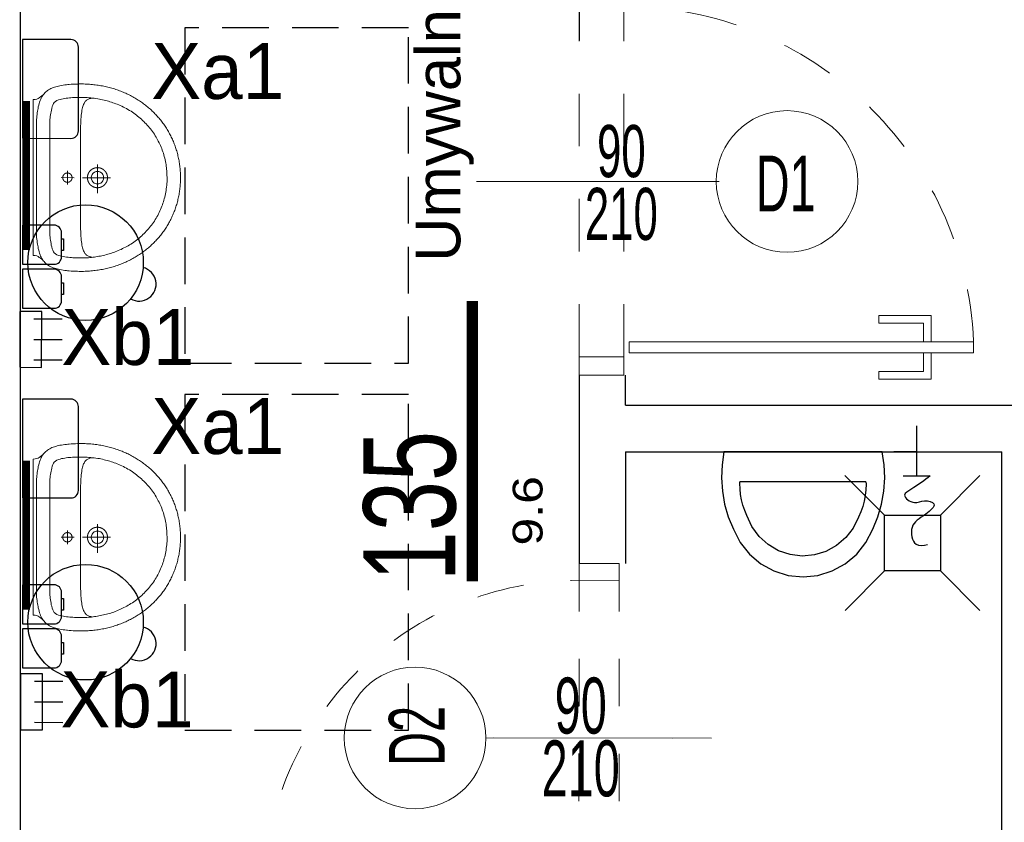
# Model space of a CAD drawing. Header units: millimetres. Extents: x 14495 to 271441, y -21035 to 2232.
# Tile 139 of 227: x 83856 to 84120, y 1432 to 1647. Entities that reach past the tile are written whole.
import ezdxf
from ezdxf.enums import TextEntityAlignment as Align

# ---------------------------------------------------------------- set-up
doc = ezdxf.new("R2010")
doc.units = ezdxf.units.MM
doc.linetypes.add('0921-X-AR-20-00-FA$0$DASHED2', pattern=[0.375, 0.25, -0.125])
doc.linetypes.add('DASHED', pattern=[28.222222, 14.111111, -14.111111])
for name, color, linetype in [('-- TECH  SYMBOLE', 1, 'Continuous'), ('-- TECH WYPOSAŻENIE', 2, 'Continuous'), ('-TECH SANITARNA', 1, 'Continuous'), ('-TECH SANITARNE', 1, 'Continuous'), ('6URZSANIT', 2, 'Continuous'), ('A-POW-NR', 1, 'Continuous'), ('A_SC_DZIAlOWE', 4, 'Continuous'), ('DIM', 1, 'Continuous'), ('TECH Sprzęt', 1, 'Continuous'), ('TECH Wyp.drobne', 1, 'Continuous')]:
    doc.layers.add(name, color=color, linetype=linetype)
doc.layers.add('A-POW', color=2, linetype='Continuous', plot=False)
for name, color, linetype, lineweight in [('A_ARMATURA', 2, 'Continuous', 5), ('A_Stolarka_drzwi', 1, 'Continuous', 9), ('M_drzwi', 1, 'Continuous', 5)]:
    doc.layers.add(name, color=color, linetype=linetype, lineweight=lineweight)
doc.styles.add('arial-tab', font='arial.ttf')
doc.styles.add('ARIAL1_2', font='arial.ttf', dxfattribs={"width": 1.2})
doc.styles.add('arialce', font='ARIALN.TTF')
doc.styles.add('cent', font='swissel.ttf')
doc.styles.add('cg', font='GOTHIC.TTF')
doc.styles.add('ROMANS', font='romans', dxfattribs={"width": 0.6})
doc.styles.add('switz721ltexbt', font='swissel.ttf')

# ---------------------------------------------------------------- blocks, each defined once
blk = doc.blocks.new('POW')
at = {"const_width": 5}
blk.add_lwpolyline([(125.32, 0), (0, 0)], dxfattribs=at)
at = {"style": 'switz721ltexbt'}
blk.add_attdef('001', (-1.78, 12.35), '', height=41.18, dxfattribs=at)
blk = doc.blocks.new('UM')
blk.add_line((-1.45, -10.99), (-1.45, -10.99))
for points in [[(-26.6, -3.18), (-26.24, -2.73), (-25.93, -2.33), (-25.65, -1.94), (-25.43, -1.54), (-25.26, -1.1), (-25.15, -0.6), (-25.12, 0), (0, 0), (25.12, 0), (25.16, -0.59), (25.29, -1.09), (25.48, -1.53), (25.73, -1.93), (26.03, -2.32), (26.37, -2.73), (26.73, -3.17)], [(0.07, -13.2), (0.06, -8.97)], [(2.24, -11.07), (-2.12, -11.07)], [(25.71, -19.02), (25.67, -18.75), (25.61, -18.49), (25.54, -18.24), (25.46, -18), (25.37, -17.78), (25.26, -17.56), (25.14, -17.36), (25, -17.16), (24.84, -16.98), (24.65, -16.8), (24.45, -16.64), (24.22, -16.48), (23.96, -16.34), (23.67, -16.2), (23.36, -16.08), (23.01, -15.96), (22.63, -15.86), (22.22, -15.76), (21.77, -15.67), (21.28, -15.59), (20.75, -15.52), (20.18, -15.45), (19.57, -15.4), (18.92, -15.35), (18.21, -15.31), (17.46, -15.28), (16.67, -15.25), (15.81, -15.23), (14.91, -15.22), (13.95, -15.22), (0.07, -15.22), (-13.82, -15.22), (-14.77, -15.23), (-15.68, -15.24), (-16.53, -15.26), (-17.33, -15.28), (-18.08, -15.31), (-18.78, -15.35), (-19.43, -15.4), (-20.04, -15.46), (-20.61, -15.52), (-21.14, -15.59), (-21.63, -15.67), (-22.08, -15.76), (-22.49, -15.86), (-22.87, -15.97), (-23.21, -16.08), (-23.53, -16.21), (-23.81, -16.35), (-24.07, -16.49), (-24.3, -16.64), (-24.51, -16.81), (-24.69, -16.98), (-24.85, -17.17), (-24.99, -17.36), (-25.11, -17.57), (-25.22, -17.78), (-25.31, -18.01), (-25.39, -18.25), (-25.46, -18.5), (-25.52, -18.76), (-25.56, -19.03)], [(0.07, -24.9), (0.07, -15.85)], [(-4.14, -20.69), (5.07, -20.69)]]:
    blk.add_lwpolyline(points)
for points in [[(-30.11, -15.23), (-30.11, -15.71), (-30.1, -16.2), (-30.08, -16.68), (-30.06, -17.16), (-30.04, -17.64), (-30, -18.11), (-29.97, -18.58), (-29.92, -19.05), (-29.87, -19.52), (-29.82, -19.98), (-29.76, -20.44), (-29.69, -20.9), (-29.62, -21.35), (-29.54, -21.81), (-29.46, -22.25), (-29.38, -22.7), (-29.28, -23.14), (-29.18, -23.58), (-29.08, -24.02), (-28.97, -24.45), (-28.86, -24.88), (-28.74, -25.31), (-28.62, -25.73), (-28.49, -26.15), (-28.35, -26.57), (-28.22, -26.98), (-28.07, -27.39), (-27.92, -27.8), (-27.77, -28.21), (-27.61, -28.61), (-27.45, -29), (-27.28, -29.4), (-27.11, -29.79), (-26.93, -30.17), (-26.75, -30.56), (-26.56, -30.94), (-26.37, -31.31), (-26.18, -31.68), (-25.98, -32.05), (-25.77, -32.42), (-25.56, -32.78), (-25.35, -33.14), (-25.13, -33.49), (-24.91, -33.84), (-24.69, -34.19), (-24.46, -34.53), (-24.22, -34.87), (-23.99, -35.2), (-23.74, -35.54), (-23.5, -35.86), (-23.25, -36.19), (-22.99, -36.5), (-22.74, -36.82), (-22.47, -37.13), (-22.21, -37.44), (-21.94, -37.74), (-21.67, -38.04), (-21.39, -38.33), (-21.11, -38.62), (-20.83, -38.91), (-20.54, -39.19), (-20.25, -39.47), (-19.95, -39.74), (-19.65, -40.01), (-19.35, -40.28), (-19.05, -40.54), (-18.74, -40.8), (-18.43, -41.05), (-18.11, -41.29), (-17.8, -41.54), (-17.47, -41.78), (-17.15, -42.01), (-16.82, -42.24), (-16.49, -42.46), (-16.16, -42.68), (-15.82, -42.9), (-15.48, -43.11), (-15.14, -43.32), (-14.79, -43.52), (-14.45, -43.72), (-14.09, -43.91), (-13.74, -44.09), (-13.38, -44.28), (-13.02, -44.45), (-12.66, -44.63), (-12.3, -44.8), (-11.93, -44.96), (-11.56, -45.12), (-11.19, -45.27), (-10.82, -45.42), (-10.44, -45.56), (-10.06, -45.7), (-9.68, -45.83), (-9.29, -45.96), (-8.91, -46.08), (-8.52, -46.2), (-8.13, -46.31), (-7.74, -46.42), (-7.34, -46.52), (-6.95, -46.62), (-6.55, -46.71), (-6.15, -46.79), (-5.74, -46.87), (-5.34, -46.95), (-4.93, -47.02), (-4.52, -47.08), (-4.11, -47.14), (-3.7, -47.2), (-3.29, -47.24), (-2.87, -47.29), (-2.46, -47.32), (-2.04, -47.35), (-1.62, -47.38), (-1.2, -47.4), (-0.78, -47.41), (-0.35, -47.42), (0.07, -47.42), (0.07, -47.42), (0.5, -47.42), (0.92, -47.41), (1.35, -47.4), (1.77, -47.38), (2.19, -47.35), (2.61, -47.32), (3.02, -47.28), (3.44, -47.24), (3.85, -47.19), (4.26, -47.14), (4.67, -47.08), (5.08, -47.02), (5.49, -46.95), (5.89, -46.87), (6.29, -46.79), (6.69, -46.71), (7.09, -46.61), (7.49, -46.52), (7.88, -46.42), (8.28, -46.31), (8.67, -46.2), (9.06, -46.08), (9.44, -45.96), (9.82, -45.83), (10.21, -45.7), (10.59, -45.56), (10.96, -45.41), (11.34, -45.27), (11.71, -45.11), (12.08, -44.96), (12.44, -44.79), (12.81, -44.62), (13.17, -44.45), (13.53, -44.27), (13.89, -44.09), (14.24, -43.9), (14.59, -43.71), (14.94, -43.51), (15.28, -43.31), (15.63, -43.11), (15.97, -42.9), (16.3, -42.68), (16.64, -42.46), (16.97, -42.24), (17.3, -42.01), (17.62, -41.77), (17.94, -41.53), (18.26, -41.29), (18.57, -41.04), (18.88, -40.79), (19.19, -40.53), (19.5, -40.27), (19.8, -40.01), (20.1, -39.74), (20.39, -39.47), (20.68, -39.19), (20.97, -38.91), (21.25, -38.62), (21.53, -38.33), (21.81, -38.03), (22.08, -37.74), (22.35, -37.43), (22.62, -37.13), (22.88, -36.81), (23.14, -36.5), (23.39, -36.18), (23.64, -35.86), (23.89, -35.53), (24.13, -35.2), (24.37, -34.86), (24.6, -34.52), (24.83, -34.18), (25.06, -33.84), (25.28, -33.48), (25.5, -33.13), (25.71, -32.77), (25.92, -32.41), (26.12, -32.05), (26.32, -31.68), (26.52, -31.31), (26.71, -30.93), (26.89, -30.55), (27.07, -30.17), (27.25, -29.78), (27.42, -29.39), (27.59, -29), (27.75, -28.6), (27.91, -28.2), (28.06, -27.79), (28.21, -27.39), (28.36, -26.98), (28.5, -26.56), (28.63, -26.15), (28.76, -25.72), (28.88, -25.3), (29, -24.87), (29.11, -24.44), (29.22, -24.01), (29.33, -23.57), (29.42, -23.14), (29.52, -22.69), (29.6, -22.25), (29.69, -21.8), (29.76, -21.35), (29.83, -20.89), (29.9, -20.44), (29.96, -19.98), (30.01, -19.51), (30.06, -19.05), (30.11, -18.58), (30.14, -18.11), (30.18, -17.63), (30.2, -17.15), (30.22, -16.67), (30.24, -16.19), (30.25, -15.71), (30.25, -15.22), (30.25, -15.22), (30.24, -14.77), (30.22, -14.2), (30.2, -13.56), (30.16, -12.89), (30.13, -12.23), (30.09, -11.6), (30.04, -11.07), (30, -10.66), (29.93, -10.11), (29.85, -9.59), (29.76, -9.08), (29.67, -8.58), (29.57, -8.11), (29.47, -7.65), (29.35, -7.21), (29.22, -6.79), (29.08, -6.39), (28.93, -6), (28.76, -5.63), (28.58, -5.27), (28.38, -4.93), (28.16, -4.61), (27.93, -4.3), (27.68, -4.01), (27.41, -3.73), (27.12, -3.47), (26.8, -3.22), (26.46, -2.99), (26.1, -2.77), (25.72, -2.56), (25.31, -2.37), (24.87, -2.19), (24.4, -2.03), (23.91, -1.88), (23.38, -1.74), (22.83, -1.62), (22.83, -1.62), (22.38, -1.53), (21.92, -1.44), (21.44, -1.36), (20.95, -1.28), (20.44, -1.2), (19.92, -1.14), (19.38, -1.08), (18.83, -1.04), (18.27, -1), (17.7, -0.98), (17.13, -0.98), (0.07, -0.98), (-16.99, -0.98), (-17.57, -0.99), (-18.14, -1.01), (-18.7, -1.04), (-19.24, -1.09), (-19.78, -1.14), (-20.3, -1.21), (-20.81, -1.28), (-21.31, -1.36), (-21.79, -1.44), (-22.25, -1.53), (-22.69, -1.62), (-23.25, -1.75), (-23.77, -1.88), (-24.27, -2.03), (-24.73, -2.2), (-25.17, -2.38), (-25.58, -2.57), (-25.97, -2.77), (-26.33, -2.99), (-26.66, -3.23), (-26.98, -3.47), (-27.27, -3.74), (-27.54, -4.01), (-27.79, -4.31), (-28.03, -4.62), (-28.24, -4.94), (-28.44, -5.28), (-28.62, -5.63), (-28.79, -6.01), (-28.94, -6.4), (-29.08, -6.8), (-29.21, -7.22), (-29.33, -7.66), (-29.44, -8.12), (-29.54, -8.59), (-29.63, -9.08), (-29.71, -9.59), (-29.79, -10.12), (-29.86, -10.67), (-29.86, -10.67), (-29.9, -11.08), (-29.95, -11.61), (-29.99, -12.23), (-30.02, -12.9), (-30.06, -13.57), (-30.08, -14.21), (-30.1, -14.77)], [(-25.76, -16.8), (-25.72, -17.37), (-25.67, -17.94), (-25.62, -18.5), (-25.56, -19.06), (-25.49, -19.62), (-25.42, -20.18), (-25.34, -20.74), (-25.25, -21.3), (-25.15, -21.8), (-25.03, -22.3), (-24.92, -22.79), (-24.79, -23.27), (-24.66, -23.75), (-24.53, -24.22), (-24.39, -24.7), (-24.24, -25.17), (-24.08, -25.63), (-23.92, -26.1), (-23.75, -26.57), (-23.57, -27.04), (-23.38, -27.51), (-23.19, -27.99), (-22.94, -28.5), (-22.68, -29.01), (-22.42, -29.51), (-22.16, -30), (-21.88, -30.49), (-21.6, -30.98), (-21.31, -31.48), (-21.31, -31.48), (-21, -31.92), (-20.69, -32.36), (-20.38, -32.79), (-20.06, -33.21), (-19.74, -33.62), (-19.41, -34.03), (-19.07, -34.42), (-18.73, -34.82), (-18.37, -35.21), (-18.01, -35.6), (-17.64, -35.98), (-17.25, -36.37), (-16.85, -36.72), (-16.44, -37.07), (-16.03, -37.41), (-15.62, -37.74), (-15.2, -38.07), (-14.77, -38.39), (-14.34, -38.71), (-13.89, -39), (-13.44, -39.28), (-12.99, -39.54), (-12.55, -39.8), (-12.1, -40.05), (-11.65, -40.28), (-11.19, -40.51), (-10.73, -40.74), (-10.26, -40.95), (-9.79, -41.16), (-9.3, -41.37), (-8.81, -41.57), (-8.28, -41.74), (-7.77, -41.9), (-7.25, -42.05), (-6.73, -42.2), (-6.21, -42.34), (-5.68, -42.47), (-5.14, -42.6), (-4.63, -42.68), (-4.12, -42.76), (-3.62, -42.83), (-3.12, -42.89), (-2.62, -42.94), (-2.13, -42.99), (-1.63, -43.02), (-1.13, -43.05), (-0.63, -43.07), (-0.13, -43.08), (0.38, -43.09), (0.89, -43.09), (1.41, -43.08), (1.97, -43.03), (2.53, -42.98), (3.08, -42.92), (3.63, -42.85), (4.18, -42.77), (4.73, -42.69), (5.29, -42.6), (5.81, -42.47), (6.33, -42.34), (6.84, -42.2), (7.34, -42.06), (7.83, -41.91), (8.32, -41.75), (8.81, -41.58), (9.3, -41.4), (9.79, -41.21), (10.27, -41.01), (10.76, -40.81), (11.26, -40.59), (11.73, -40.34), (12.2, -40.08), (12.66, -39.82), (13.12, -39.56), (13.58, -39.28), (14.03, -39), (14.48, -38.71), (14.91, -38.39), (15.33, -38.07), (15.74, -37.75), (16.14, -37.42), (16.54, -37.09), (16.92, -36.75), (17.3, -36.41), (17.68, -36.05), (18.05, -35.69), (18.42, -35.32), (18.78, -34.94), (19.15, -34.55), (19.5, -34.12), (19.84, -33.69), (20.17, -33.26), (20.5, -32.82), (20.82, -32.38), (21.14, -31.93), (21.45, -31.47), (21.72, -31.02), (21.98, -30.56), (22.23, -30.11), (22.47, -29.66), (22.71, -29.21), (22.93, -28.75), (23.15, -28.29), (23.36, -27.83), (23.56, -27.37), (23.76, -26.89), (23.95, -26.42), (24.14, -25.93), (24.33, -25.43), (24.47, -24.96), (24.61, -24.49), (24.74, -24.01), (24.86, -23.54), (24.98, -23.07), (25.09, -22.59), (25.2, -22.11), (25.3, -21.64), (25.39, -21.16), (25.48, -20.68), (25.55, -20.2), (25.62, -19.72), (25.69, -19.24), (25.75, -18.76), (25.79, -18.27), (25.84, -17.79), (25.87, -17.3), (25.9, -16.82), (25.92, -16.33), (25.93, -15.84), (25.93, -15.35), (25.93, -14.85), (25.91, -14.36), (25.89, -13.84), (25.87, -13.32), (25.84, -12.79), (25.81, -12.27), (25.77, -11.75), (25.72, -11.23), (25.66, -10.72), (25.59, -10.2), (25.5, -9.69), (25.4, -9.17), (25.27, -8.67), (25.13, -8.16), (24.89, -7.57), (24.62, -7.11), (24.3, -6.76), (23.92, -6.48), (23.47, -6.27), (22.94, -6.09), (22.31, -5.92), (21.8, -5.81), (21.28, -5.71), (20.77, -5.61), (20.25, -5.53), (19.73, -5.46), (19.21, -5.4), (18.69, -5.35), (18.17, -5.32), (17.64, -5.3), (17.12, -5.29), (-17.15, -5.29), (-17.66, -5.31), (-18.17, -5.33), (-18.67, -5.37), (-19.18, -5.42), (-19.68, -5.48), (-20.18, -5.55), (-20.68, -5.63), (-21.18, -5.72), (-21.68, -5.82), (-22.18, -5.92), (-22.8, -6.09), (-23.33, -6.27), (-23.78, -6.49), (-24.16, -6.76), (-24.48, -7.12), (-24.76, -7.58), (-24.99, -8.17), (-25.13, -8.65), (-25.25, -9.14), (-25.35, -9.63), (-25.44, -10.13), (-25.51, -10.62), (-25.57, -11.12), (-25.62, -11.63), (-25.66, -12.13), (-25.7, -12.63), (-25.73, -13.14), (-25.75, -13.64), (-25.77, -14.14), (-25.78, -14.64), (-25.78, -14.64)], [(-1.45, -10.99), (-1.45, -10.97), (-1.45, -10.95), (-1.45, -10.93), (-1.45, -10.92), (-1.45, -10.9), (-1.45, -10.88), (-1.44, -10.86), (-1.44, -10.84), (-1.44, -10.82), (-1.44, -10.8), (-1.44, -10.78), (-1.43, -10.76), (-1.43, -10.74), (-1.43, -10.72), (-1.42, -10.7), (-1.42, -10.68), (-1.41, -10.66), (-1.41, -10.64), (-1.4, -10.62), (-1.4, -10.6), (-1.39, -10.58), (-1.39, -10.57), (-1.38, -10.55), (-1.38, -10.53), (-1.37, -10.51), (-1.36, -10.49), (-1.36, -10.47), (-1.35, -10.45), (-1.34, -10.43), (-1.34, -10.42), (-1.33, -10.4), (-1.32, -10.38), (-1.31, -10.36), (-1.3, -10.34), (-1.3, -10.33), (-1.29, -10.31), (-1.28, -10.29), (-1.27, -10.27), (-1.26, -10.26), (-1.25, -10.24), (-1.24, -10.22), (-1.23, -10.21), (-1.22, -10.19), (-1.21, -10.17), (-1.2, -10.16), (-1.19, -10.14), (-1.18, -10.12), (-1.16, -10.11), (-1.15, -10.09), (-1.14, -10.08), (-1.13, -10.06), (-1.12, -10.04), (-1.1, -10.03), (-1.09, -10.01), (-1.08, -10), (-1.06, -9.98), (-1.05, -9.97), (-1.04, -9.95), (-1.02, -9.94), (-1.01, -9.93), (-1, -9.91), (-0.98, -9.9), (-0.97, -9.89), (-0.95, -9.87), (-0.94, -9.86), (-0.92, -9.85), (-0.91, -9.83), (-0.89, -9.82), (-0.88, -9.81), (-0.86, -9.8), (-0.85, -9.78), (-0.83, -9.77), (-0.81, -9.76), (-0.8, -9.75), (-0.78, -9.74), (-0.77, -9.73), (-0.75, -9.72), (-0.73, -9.71), (-0.72, -9.7), (-0.7, -9.69), (-0.68, -9.68), (-0.66, -9.67), (-0.65, -9.66), (-0.63, -9.65), (-0.61, -9.64), (-0.59, -9.63), (-0.58, -9.62), (-0.56, -9.61), (-0.54, -9.61), (-0.52, -9.6), (-0.5, -9.59), (-0.48, -9.58), (-0.47, -9.58), (-0.45, -9.57), (-0.43, -9.56), (-0.41, -9.56), (-0.39, -9.55), (-0.37, -9.55), (-0.35, -9.54), (-0.33, -9.54), (-0.32, -9.53), (-0.3, -9.53), (-0.28, -9.52), (-0.26, -9.52), (-0.24, -9.51), (-0.22, -9.51), (-0.2, -9.51), (-0.18, -9.5), (-0.16, -9.5), (-0.14, -9.5), (-0.12, -9.49), (-0.1, -9.49), (-0.08, -9.49), (-0.06, -9.49), (-0.04, -9.49), (-0.02, -9.49), (0, -9.48), (0.02, -9.48), (0.04, -9.48), (0.06, -9.48), (0.08, -9.48), (0.1, -9.48), (0.12, -9.48), (0.14, -9.49), (0.15, -9.49), (0.17, -9.49), (0.19, -9.49), (0.21, -9.49), (0.23, -9.49), (0.25, -9.5), (0.27, -9.5), (0.29, -9.5), (0.31, -9.5), (0.33, -9.51), (0.35, -9.51), (0.37, -9.52), (0.39, -9.52), (0.41, -9.52), (0.43, -9.53), (0.45, -9.53), (0.47, -9.54), (0.48, -9.54), (0.5, -9.55), (0.52, -9.56), (0.54, -9.56), (0.56, -9.57), (0.58, -9.58), (0.6, -9.58), (0.62, -9.59), (0.63, -9.6), (0.65, -9.6), (0.67, -9.61), (0.69, -9.62), (0.71, -9.63), (0.72, -9.64), (0.74, -9.65), (0.76, -9.66), (0.78, -9.67), (0.79, -9.67), (0.81, -9.68), (0.83, -9.69), (0.84, -9.7), (0.86, -9.71), (0.88, -9.73), (0.89, -9.74), (0.91, -9.75), (0.93, -9.76), (0.94, -9.77), (0.96, -9.78), (0.98, -9.79), (0.99, -9.81), (1.01, -9.82), (1.02, -9.83), (1.04, -9.84), (1.05, -9.86), (1.07, -9.87), (1.08, -9.88), (1.1, -9.9), (1.11, -9.91), (1.12, -9.92), (1.14, -9.94), (1.15, -9.95), (1.16, -9.97), (1.18, -9.98), (1.19, -10), (1.2, -10.01), (1.22, -10.03), (1.23, -10.04), (1.24, -10.06), (1.25, -10.07), (1.27, -10.09), (1.28, -10.1), (1.29, -10.12), (1.3, -10.14), (1.31, -10.15), (1.32, -10.17), (1.33, -10.19), (1.34, -10.2), (1.35, -10.22), (1.36, -10.24), (1.37, -10.25), (1.38, -10.27), (1.39, -10.29), (1.4, -10.31), (1.41, -10.32), (1.42, -10.34), (1.43, -10.36), (1.44, -10.38), (1.44, -10.39), (1.45, -10.41), (1.46, -10.43), (1.47, -10.45), (1.47, -10.47), (1.48, -10.49), (1.49, -10.51), (1.49, -10.52), (1.5, -10.54), (1.5, -10.56), (1.51, -10.58), (1.52, -10.6), (1.52, -10.62), (1.52, -10.64), (1.53, -10.66), (1.53, -10.68), (1.54, -10.7), (1.54, -10.72), (1.54, -10.73), (1.55, -10.75), (1.55, -10.77), (1.55, -10.79), (1.56, -10.81), (1.56, -10.83), (1.56, -10.85), (1.56, -10.87), (1.56, -10.89), (1.56, -10.91), (1.57, -10.93), (1.57, -10.95), (1.57, -10.97), (1.57, -10.99), (1.57, -11.01), (1.57, -11.03), (1.57, -11.05), (1.57, -11.07), (1.56, -11.09), (1.56, -11.11), (1.56, -11.13), (1.56, -11.15), (1.56, -11.17), (1.55, -11.19), (1.55, -11.21), (1.55, -11.23), (1.55, -11.25), (1.54, -11.26), (1.54, -11.28), (1.53, -11.3), (1.53, -11.32), (1.53, -11.34), (1.52, -11.36), (1.52, -11.38), (1.51, -11.4), (1.51, -11.42), (1.5, -11.44), (1.49, -11.46), (1.49, -11.48), (1.48, -11.49), (1.47, -11.51), (1.47, -11.53), (1.46, -11.55), (1.45, -11.57), (1.45, -11.59), (1.44, -11.6), (1.43, -11.62), (1.42, -11.64), (1.41, -11.66), (1.4, -11.68), (1.39, -11.69), (1.39, -11.71), (1.38, -11.73), (1.37, -11.74), (1.36, -11.76), (1.35, -11.78), (1.34, -11.8), (1.32, -11.81), (1.31, -11.83), (1.3, -11.84), (1.29, -11.86), (1.28, -11.88), (1.27, -11.89), (1.26, -11.91), (1.24, -11.92), (1.23, -11.94), (1.22, -11.96), (1.21, -11.97), (1.19, -11.99), (1.18, -12), (1.17, -12.01), (1.15, -12.03), (1.14, -12.04), (1.13, -12.06), (1.11, -12.07), (1.1, -12.09), (1.08, -12.1), (1.07, -12.11), (1.05, -12.13), (1.04, -12.14), (1.02, -12.15), (1.01, -12.16), (0.99, -12.18), (0.98, -12.19), (0.96, -12.2), (0.95, -12.21), (0.93, -12.22), (0.91, -12.23), (0.9, -12.25), (0.88, -12.26), (0.87, -12.27), (0.85, -12.28), (0.83, -12.29), (0.81, -12.3), (0.8, -12.31), (0.78, -12.32), (0.76, -12.33), (0.75, -12.34), (0.73, -12.34), (0.71, -12.35), (0.69, -12.36), (0.67, -12.37), (0.66, -12.38), (0.64, -12.39), (0.62, -12.39), (0.6, -12.4), (0.58, -12.41), (0.56, -12.41), (0.55, -12.42), (0.53, -12.43), (0.51, -12.43), (0.49, -12.44), (0.47, -12.44), (0.45, -12.45), (0.43, -12.45), (0.41, -12.46), (0.39, -12.46), (0.37, -12.47), (0.35, -12.47), (0.34, -12.48), (0.32, -12.48), (0.3, -12.48), (0.28, -12.49), (0.26, -12.49), (0.24, -12.49), (0.22, -12.49), (0.2, -12.49), (0.18, -12.5), (0.16, -12.5), (0.14, -12.5), (0.12, -12.5), (0.1, -12.5), (0.08, -12.5), (0.06, -12.5), (0.04, -12.5), (0.02, -12.5), (0, -12.5), (-0.02, -12.5), (-0.04, -12.5), (-0.06, -12.5), (-0.08, -12.49), (-0.1, -12.49), (-0.12, -12.49), (-0.14, -12.49), (-0.16, -12.49), (-0.18, -12.48), (-0.2, -12.48), (-0.21, -12.48), (-0.23, -12.47), (-0.25, -12.47), (-0.27, -12.46), (-0.29, -12.46), (-0.31, -12.46), (-0.33, -12.45), (-0.35, -12.44), (-0.37, -12.44), (-0.39, -12.43), (-0.41, -12.43), (-0.42, -12.42), (-0.44, -12.42), (-0.46, -12.41), (-0.48, -12.4), (-0.5, -12.39), (-0.52, -12.39), (-0.54, -12.38), (-0.55, -12.37), (-0.57, -12.36), (-0.59, -12.35), (-0.61, -12.35), (-0.62, -12.34), (-0.64, -12.33), (-0.66, -12.32), (-0.68, -12.31), (-0.69, -12.3), (-0.71, -12.29), (-0.73, -12.28), (-0.75, -12.27), (-0.76, -12.26), (-0.78, -12.25), (-0.79, -12.24), (-0.81, -12.23), (-0.83, -12.21), (-0.84, -12.2), (-0.86, -12.19), (-0.87, -12.18), (-0.89, -12.17), (-0.9, -12.15), (-0.92, -12.14), (-0.94, -12.13), (-0.95, -12.11), (-0.96, -12.1), (-0.98, -12.09), (-0.99, -12.07), (-1.01, -12.06), (-1.02, -12.05), (-1.03, -12.03), (-1.05, -12.02), (-1.06, -12), (-1.07, -11.99), (-1.09, -11.97), (-1.1, -11.96), (-1.11, -11.94), (-1.13, -11.93), (-1.14, -11.91), (-1.15, -11.9), (-1.16, -11.88), (-1.17, -11.86), (-1.18, -11.85), (-1.2, -11.83), (-1.21, -11.82), (-1.22, -11.8), (-1.23, -11.78), (-1.24, -11.77), (-1.25, -11.75), (-1.26, -11.73), (-1.27, -11.71), (-1.28, -11.7), (-1.29, -11.68), (-1.29, -11.66), (-1.3, -11.64), (-1.31, -11.63), (-1.32, -11.61), (-1.33, -11.59), (-1.33, -11.57), (-1.34, -11.55), (-1.35, -11.53), (-1.36, -11.52), (-1.36, -11.5), (-1.37, -11.48), (-1.38, -11.46), (-1.38, -11.44), (-1.39, -11.42), (-1.39, -11.4), (-1.4, -11.38), (-1.4, -11.37), (-1.41, -11.35), (-1.41, -11.33), (-1.42, -11.31), (-1.42, -11.29), (-1.43, -11.27), (-1.43, -11.25), (-1.43, -11.23), (-1.43, -11.21), (-1.44, -11.19), (-1.44, -11.17), (-1.44, -11.15), (-1.44, -11.13), (-1.45, -11.11), (-1.45, -11.09), (-1.45, -11.07), (-1.45, -11.05), (-1.45, -11.03), (-1.45, -11.01), (-1.45, -10.99)], [(-3.16, -20.68), (-3.16, -20.65), (-3.16, -20.62), (-3.16, -20.59), (-3.16, -20.56), (-3.16, -20.53), (-3.16, -20.5), (-3.15, -20.47), (-3.15, -20.44), (-3.15, -20.41), (-3.15, -20.39), (-3.15, -20.36), (-3.14, -20.33), (-3.14, -20.3), (-3.14, -20.27), (-3.13, -20.24), (-3.13, -20.21), (-3.12, -20.18), (-3.12, -20.16), (-3.12, -20.13), (-3.11, -20.1), (-3.1, -20.07), (-3.1, -20.04), (-3.09, -20.01), (-3.09, -19.99), (-3.08, -19.96), (-3.07, -19.93), (-3.07, -19.9), (-3.06, -19.87), (-3.05, -19.85), (-3.05, -19.82), (-3.04, -19.79), (-3.03, -19.76), (-3.02, -19.73), (-3.01, -19.71), (-3, -19.68), (-3, -19.65), (-2.99, -19.62), (-2.98, -19.6), (-2.97, -19.57), (-2.96, -19.54), (-2.95, -19.51), (-2.94, -19.49), (-2.93, -19.46), (-2.92, -19.43), (-2.9, -19.41), (-2.89, -19.38), (-2.88, -19.35), (-2.87, -19.33), (-2.86, -19.3), (-2.84, -19.28), (-2.83, -19.25), (-2.82, -19.22), (-2.81, -19.2), (-2.79, -19.17), (-2.78, -19.15), (-2.77, -19.12), (-2.75, -19.1), (-2.74, -19.07), (-2.72, -19.05), (-2.71, -19.02), (-2.69, -19), (-2.68, -18.97), (-2.66, -18.95), (-2.65, -18.92), (-2.63, -18.9), (-2.62, -18.87), (-2.6, -18.85), (-2.58, -18.83), (-2.57, -18.8), (-2.55, -18.78), (-2.53, -18.75), (-2.52, -18.73), (-2.5, -18.71), (-2.48, -18.69), (-2.46, -18.66), (-2.44, -18.64), (-2.43, -18.62), (-2.41, -18.6), (-2.39, -18.57), (-2.37, -18.55), (-2.35, -18.53), (-2.33, -18.51), (-2.31, -18.49), (-2.29, -18.47), (-2.27, -18.44), (-2.25, -18.42), (-2.23, -18.4), (-2.21, -18.38), (-2.19, -18.36), (-2.17, -18.34), (-2.15, -18.32), (-2.13, -18.3), (-2.11, -18.28), (-2.09, -18.26), (-2.06, -18.24), (-2.04, -18.22), (-2.02, -18.21), (-2, -18.19), (-1.98, -18.17), (-1.95, -18.15), (-1.93, -18.13), (-1.91, -18.11), (-1.88, -18.1), (-1.86, -18.08), (-1.84, -18.06), (-1.82, -18.05), (-1.79, -18.03), (-1.77, -18.01), (-1.74, -18), (-1.72, -17.98), (-1.7, -17.96), (-1.67, -17.95), (-1.65, -17.93), (-1.62, -17.92), (-1.6, -17.9), (-1.57, -17.89), (-1.55, -17.87), (-1.52, -17.86), (-1.5, -17.84), (-1.47, -17.83), (-1.45, -17.82), (-1.42, -17.8), (-1.4, -17.79), (-1.37, -17.78), (-1.34, -17.76), (-1.32, -17.75), (-1.29, -17.74), (-1.27, -17.73), (-1.24, -17.72), (-1.21, -17.7), (-1.19, -17.69), (-1.16, -17.68), (-1.13, -17.67), (-1.11, -17.66), (-1.08, -17.65), (-1.05, -17.64), (-1.02, -17.63), (-1, -17.62), (-0.97, -17.61), (-0.94, -17.6), (-0.91, -17.59), (-0.89, -17.58), (-0.86, -17.57), (-0.83, -17.57), (-0.8, -17.56), (-0.78, -17.55), (-0.75, -17.54), (-0.72, -17.54), (-0.69, -17.53), (-0.66, -17.52), (-0.64, -17.52), (-0.61, -17.51), (-0.58, -17.5), (-0.55, -17.5), (-0.52, -17.49), (-0.49, -17.49), (-0.46, -17.48), (-0.44, -17.48), (-0.41, -17.47), (-0.38, -17.47), (-0.35, -17.47), (-0.32, -17.46), (-0.29, -17.46), (-0.26, -17.45), (-0.24, -17.45), (-0.21, -17.45), (-0.18, -17.45), (-0.15, -17.44), (-0.12, -17.44), (-0.09, -17.44), (-0.06, -17.44), (-0.03, -17.44), (0, -17.44), (0.02, -17.44), (0.05, -17.44), (0.08, -17.44), (0.11, -17.44), (0.14, -17.44), (0.17, -17.44), (0.2, -17.44), (0.23, -17.44), (0.26, -17.44), (0.29, -17.44), (0.31, -17.45), (0.34, -17.45), (0.37, -17.45), (0.4, -17.45), (0.43, -17.46), (0.46, -17.46), (0.49, -17.46), (0.52, -17.47), (0.54, -17.47), (0.57, -17.48), (0.6, -17.48), (0.63, -17.49), (0.66, -17.49), (0.69, -17.5), (0.72, -17.5), (0.74, -17.51), (0.77, -17.51), (0.8, -17.52), (0.83, -17.53), (0.86, -17.53), (0.88, -17.54), (0.91, -17.55), (0.94, -17.56), (0.97, -17.56), (1, -17.57), (1.02, -17.58), (1.05, -17.59), (1.08, -17.6), (1.11, -17.61), (1.13, -17.62), (1.16, -17.63), (1.19, -17.64), (1.22, -17.65), (1.24, -17.66), (1.27, -17.67), (1.3, -17.68), (1.32, -17.69), (1.35, -17.7), (1.38, -17.71), (1.4, -17.72), (1.43, -17.74), (1.45, -17.75), (1.48, -17.76), (1.51, -17.77), (1.53, -17.79), (1.56, -17.8), (1.58, -17.81), (1.61, -17.83), (1.64, -17.84), (1.66, -17.85), (1.69, -17.87), (1.71, -17.88), (1.74, -17.9), (1.76, -17.91), (1.78, -17.93), (1.81, -17.94), (1.83, -17.96), (1.86, -17.97), (1.88, -17.99), (1.91, -18.01), (1.93, -18.02), (1.95, -18.04), (1.98, -18.06), (2, -18.07), (2.02, -18.09), (2.05, -18.11), (2.07, -18.13), (2.09, -18.15), (2.11, -18.16), (2.14, -18.18), (2.16, -18.2), (2.18, -18.22), (2.2, -18.24), (2.22, -18.26), (2.25, -18.28), (2.27, -18.3), (2.29, -18.32), (2.31, -18.34), (2.33, -18.36), (2.35, -18.38), (2.37, -18.4), (2.39, -18.42), (2.41, -18.44), (2.43, -18.46), (2.45, -18.48), (2.47, -18.5), (2.49, -18.52), (2.51, -18.54), (2.53, -18.57), (2.55, -18.59), (2.57, -18.61), (2.58, -18.63), (2.6, -18.66), (2.62, -18.68), (2.64, -18.7), (2.65, -18.72), (2.67, -18.75), (2.69, -18.77), (2.71, -18.79), (2.72, -18.82), (2.74, -18.84), (2.76, -18.87), (2.77, -18.89), (2.79, -18.91), (2.8, -18.94), (2.82, -18.96), (2.83, -18.99), (2.85, -19.01), (2.86, -19.04), (2.88, -19.06), (2.89, -19.09), (2.91, -19.11), (2.92, -19.14), (2.93, -19.16), (2.95, -19.19), (2.96, -19.22), (2.97, -19.24), (2.99, -19.27), (3, -19.29), (3.01, -19.32), (3.02, -19.35), (3.03, -19.37), (3.05, -19.4), (3.06, -19.43), (3.07, -19.45), (3.08, -19.48), (3.09, -19.51), (3.1, -19.53), (3.11, -19.56), (3.12, -19.59), (3.13, -19.62), (3.14, -19.64), (3.15, -19.67), (3.16, -19.7), (3.16, -19.73), (3.17, -19.75), (3.18, -19.78), (3.19, -19.81), (3.2, -19.84), (3.2, -19.86), (3.21, -19.89), (3.22, -19.92), (3.22, -19.95), (3.23, -19.98), (3.24, -20.01), (3.24, -20.03), (3.25, -20.06), (3.25, -20.09), (3.26, -20.12), (3.26, -20.15), (3.27, -20.18), (3.27, -20.2), (3.28, -20.23), (3.28, -20.26), (3.28, -20.29), (3.29, -20.32), (3.29, -20.35), (3.29, -20.38), (3.3, -20.41), (3.3, -20.43), (3.3, -20.46), (3.3, -20.49), (3.3, -20.52), (3.3, -20.55), (3.3, -20.58), (3.31, -20.61), (3.31, -20.64), (3.31, -20.67), (3.31, -20.7), (3.31, -20.72), (3.3, -20.75), (3.3, -20.78), (3.3, -20.81), (3.3, -20.84), (3.3, -20.87), (3.3, -20.9), (3.3, -20.93), (3.29, -20.96), (3.29, -20.98), (3.29, -21.01), (3.28, -21.04), (3.28, -21.07), (3.28, -21.1), (3.27, -21.13), (3.27, -21.16), (3.26, -21.19), (3.26, -21.21), (3.26, -21.24), (3.25, -21.27), (3.24, -21.3), (3.24, -21.33), (3.23, -21.36), (3.23, -21.38), (3.22, -21.41), (3.21, -21.44), (3.21, -21.47), (3.2, -21.5), (3.19, -21.52), (3.18, -21.55), (3.18, -21.58), (3.17, -21.61), (3.16, -21.64), (3.15, -21.66), (3.14, -21.69), (3.13, -21.72), (3.12, -21.75), (3.11, -21.77), (3.1, -21.8), (3.09, -21.83), (3.08, -21.85), (3.07, -21.88), (3.06, -21.91), (3.05, -21.93), (3.04, -21.96), (3.03, -21.99), (3.01, -22.01), (3, -22.04), (2.99, -22.07), (2.98, -22.09), (2.96, -22.12), (2.95, -22.14), (2.94, -22.17), (2.92, -22.2), (2.91, -22.22), (2.9, -22.25), (2.88, -22.27), (2.87, -22.3), (2.85, -22.32), (2.84, -22.35), (2.82, -22.37), (2.81, -22.4), (2.79, -22.42), (2.78, -22.44), (2.76, -22.47), (2.74, -22.49), (2.73, -22.52), (2.71, -22.54), (2.69, -22.56), (2.68, -22.59), (2.66, -22.61), (2.64, -22.63), (2.63, -22.66), (2.61, -22.68), (2.59, -22.7), (2.57, -22.72), (2.55, -22.75), (2.53, -22.77), (2.51, -22.79), (2.5, -22.81), (2.48, -22.83), (2.46, -22.85), (2.44, -22.88), (2.42, -22.9), (2.4, -22.92), (2.38, -22.94), (2.36, -22.96), (2.34, -22.98), (2.32, -23), (2.29, -23.02), (2.27, -23.04), (2.25, -23.06), (2.23, -23.08), (2.21, -23.1), (2.19, -23.12), (2.17, -23.14), (2.14, -23.15), (2.12, -23.17), (2.1, -23.19), (2.08, -23.21), (2.05, -23.23), (2.03, -23.24), (2.01, -23.26), (1.98, -23.28), (1.96, -23.3), (1.94, -23.31), (1.91, -23.33), (1.89, -23.35), (1.87, -23.36), (1.84, -23.38), (1.82, -23.39), (1.79, -23.41), (1.77, -23.42), (1.74, -23.44), (1.72, -23.45), (1.69, -23.47), (1.67, -23.48), (1.64, -23.5), (1.62, -23.51), (1.59, -23.52), (1.57, -23.54), (1.54, -23.55), (1.51, -23.56), (1.49, -23.58), (1.46, -23.59), (1.44, -23.6), (1.41, -23.61), (1.38, -23.63), (1.36, -23.64), (1.33, -23.65), (1.3, -23.66), (1.28, -23.67), (1.25, -23.68), (1.22, -23.69), (1.2, -23.7), (1.17, -23.71), (1.14, -23.72), (1.11, -23.73), (1.09, -23.74), (1.06, -23.75), (1.03, -23.76), (1, -23.77), (0.98, -23.78), (0.95, -23.78), (0.92, -23.79), (0.89, -23.8), (0.86, -23.81), (0.84, -23.81), (0.81, -23.82), (0.78, -23.83), (0.75, -23.83), (0.72, -23.84), (0.7, -23.84), (0.67, -23.85), (0.64, -23.85), (0.61, -23.86), (0.58, -23.86), (0.55, -23.87), (0.52, -23.87), (0.5, -23.88), (0.47, -23.88), (0.44, -23.88), (0.41, -23.89), (0.38, -23.89), (0.35, -23.89), (0.32, -23.89), (0.29, -23.9), (0.27, -23.9), (0.24, -23.9), (0.21, -23.9), (0.18, -23.9), (0.15, -23.9), (0.12, -23.9), (0.09, -23.9), (0.06, -23.9), (0.03, -23.9), (0, -23.9), (-0.02, -23.9), (-0.05, -23.9), (-0.08, -23.9), (-0.11, -23.9), (-0.14, -23.9), (-0.17, -23.9), (-0.2, -23.89), (-0.23, -23.89), (-0.26, -23.89), (-0.28, -23.88), (-0.31, -23.88), (-0.34, -23.88), (-0.37, -23.87), (-0.4, -23.87), (-0.43, -23.87), (-0.46, -23.86), (-0.48, -23.86), (-0.51, -23.85), (-0.54, -23.85), (-0.57, -23.84), (-0.6, -23.83), (-0.63, -23.83), (-0.65, -23.82), (-0.68, -23.81), (-0.71, -23.81), (-0.74, -23.8), (-0.77, -23.79), (-0.79, -23.79), (-0.82, -23.78), (-0.85, -23.77), (-0.88, -23.76), (-0.91, -23.75), (-0.93, -23.74), (-0.96, -23.73), (-0.99, -23.73), (-1.02, -23.72), (-1.04, -23.71), (-1.07, -23.7), (-1.1, -23.69), (-1.12, -23.67), (-1.15, -23.66), (-1.18, -23.65), (-1.2, -23.64), (-1.23, -23.63), (-1.26, -23.62), (-1.28, -23.61), (-1.31, -23.59), (-1.34, -23.58), (-1.36, -23.57), (-1.39, -23.56), (-1.41, -23.54), (-1.44, -23.53), (-1.46, -23.52), (-1.49, -23.5), (-1.51, -23.49), (-1.54, -23.47), (-1.57, -23.46), (-1.59, -23.44), (-1.61, -23.43), (-1.64, -23.41), (-1.66, -23.4), (-1.69, -23.38), (-1.71, -23.37), (-1.74, -23.35), (-1.76, -23.33), (-1.78, -23.32), (-1.81, -23.3), (-1.83, -23.28), (-1.85, -23.27), (-1.88, -23.25), (-1.9, -23.23), (-1.92, -23.21), (-1.95, -23.2), (-1.97, -23.18), (-1.99, -23.16), (-2.01, -23.14), (-2.04, -23.12), (-2.06, -23.1), (-2.08, -23.08), (-2.1, -23.07), (-2.12, -23.05), (-2.14, -23.03), (-2.16, -23.01), (-2.18, -22.99), (-2.21, -22.97), (-2.23, -22.95), (-2.25, -22.92), (-2.27, -22.9), (-2.29, -22.88), (-2.31, -22.86), (-2.33, -22.84), (-2.34, -22.82), (-2.36, -22.8), (-2.38, -22.77), (-2.4, -22.75), (-2.42, -22.73), (-2.44, -22.71), (-2.46, -22.69), (-2.47, -22.66), (-2.49, -22.64), (-2.51, -22.62), (-2.53, -22.59), (-2.54, -22.57), (-2.56, -22.55), (-2.58, -22.52), (-2.59, -22.5), (-2.61, -22.48), (-2.63, -22.45), (-2.64, -22.43), (-2.66, -22.4), (-2.67, -22.38), (-2.69, -22.35), (-2.7, -22.33), (-2.72, -22.3), (-2.73, -22.28), (-2.75, -22.25), (-2.76, -22.23), (-2.77, -22.2), (-2.79, -22.18), (-2.8, -22.15), (-2.81, -22.13), (-2.83, -22.1), (-2.84, -22.07), (-2.85, -22.05), (-2.87, -22.02), (-2.88, -22), (-2.89, -21.97), (-2.9, -21.94), (-2.91, -21.92), (-2.92, -21.89), (-2.93, -21.86), (-2.94, -21.84), (-2.95, -21.81), (-2.96, -21.78), (-2.97, -21.75), (-2.98, -21.73), (-2.99, -21.7), (-3, -21.67), (-3.01, -21.64), (-3.02, -21.62), (-3.03, -21.59), (-3.04, -21.56), (-3.04, -21.53), (-3.05, -21.51), (-3.06, -21.48), (-3.07, -21.45), (-3.07, -21.42), (-3.08, -21.39), (-3.09, -21.36), (-3.09, -21.34), (-3.1, -21.31), (-3.1, -21.28), (-3.11, -21.25), (-3.11, -21.22), (-3.12, -21.19), (-3.12, -21.17), (-3.13, -21.14), (-3.13, -21.11), (-3.13, -21.08), (-3.14, -21.05), (-3.14, -21.02), (-3.14, -20.99), (-3.15, -20.96), (-3.15, -20.94), (-3.15, -20.91), (-3.15, -20.88), (-3.16, -20.85), (-3.16, -20.82), (-3.16, -20.79), (-3.16, -20.76), (-3.16, -20.73), (-3.16, -20.7), (-3.16, -20.68)], [(-1.91, -20.67), (-1.88, -21.07), (-1.79, -21.42), (-1.64, -21.73), (-1.46, -21.99), (-1.23, -22.21), (-0.97, -22.39), (-0.69, -22.52), (-0.39, -22.6), (-0.08, -22.65), (0.23, -22.65), (0.54, -22.6), (0.84, -22.52), (1.12, -22.38), (1.38, -22.21), (1.6, -21.99), (1.79, -21.73), (1.93, -21.42), (2.02, -21.07), (2.06, -20.67), (2.02, -20.27), (1.93, -19.92), (1.79, -19.62), (1.6, -19.35), (1.38, -19.13), (1.12, -18.96), (0.84, -18.82), (0.54, -18.74), (0.23, -18.69), (-0.08, -18.69), (-0.39, -18.74), (-0.69, -18.83), (-0.97, -18.96), (-1.23, -19.13), (-1.46, -19.35), (-1.64, -19.62), (-1.79, -19.92), (-1.88, -20.28), (-1.91, -20.67)]]:
    blk.add_lwpolyline(points, close=True)
blk = doc.blocks.new('DRZWI Z OSCIEZNICA NIEOKALAJACA 90')
at = {"linetype": 'DASHED'}
for p, q in [((-12, 5), (-12, 99)), ((0, 5), (0, 99))]:
    blk.add_line(p, q, dxfattribs=at)
at = {"ltscale": 0.05}
blk.add_line((-39.5, 52), (25.59, 52), dxfattribs=at)
for points in [[(-12, 99), (-12, 104), (0, 104), (0, 99)], [(93.91, 9.01), (1.43, 9.01), (1.43, 6.01), (93.91, 6.01)], [(-12, 0), (-12, 5), (0, 5), (0, 0)]]:
    blk.add_lwpolyline(points, close=True)
for points in [[(82.48, 9.01), (82.48, 16.01), (68.48, 16.01), (68.48, 14.01), (80.48, 14.01), (80.48, 9.01)], [(82.48, 6.01), (82.48, -0.99), (68.48, -0.99), (68.48, 1.01), (80.48, 1.01), (80.48, 6.01)]]:
    blk.add_lwpolyline(points)
at = {"linetype": 'DASHED'}
blk.add_arc((0, 5), 94, 2.4475, 90, dxfattribs=at)
blk = doc.blocks.new('SSCVCFDSS')
blk.add_line((0, 50.02), (0, 0))
blk.add_circle((0, -19), 19)
at = {"style": 'ROMANS', "text_generation_flag": 4, "width": 0.6}
blk.add_attdef('FD1-8', text='', height=13, rotation=270, dxfattribs=at).set_placement((6.15, 55.19), align=Align.RIGHT)
for tag, p in [('200', (8.16, 25.47)), ('90', (-8.71, 25.47))]:
    blk.add_attdef(tag, text='', height=13, rotation=270, dxfattribs=at).set_placement(p, align=Align.MIDDLE)
blk.add_attdef('AL6C', text='', height=13, dxfattribs=at).set_placement((-0.56, -18.64), align=Align.MIDDLE)
blk = doc.blocks.new('PISUAR')
at = {"layer": '6URZSANIT', "linetype": 'Continuous'}
for p, q in [((39.93, 20.76), (41.29, 17.48)), ((41.29, 17.48), (42.28, 14.07)), ((42.28, 14.07), (42.9, 10.58)), ((42.9, 10.58), (43.13, 7.03)), ((43.13, 7.03), (42.99, 3.49)), ((42.99, 3.49), (42.48, 0))]:
    blk.add_line(p, q, dxfattribs=at)
at = {"layer": '6URZSANIT'}
blk.add_line((38.11, 8.06), (4.29, 8.06), dxfattribs=at)
at = {"layer": '6URZSANIT', "linetype": 'Continuous'}
for points in [[(2.52, 20.76), (4.34, 24.33), (6.83, 27.47), (9.89, 30.06), (13.41, 31.98), (17.24, 33.17), (21.23, 33.57), (25.22, 33.17), (29.05, 31.98), (32.56, 30.06), (35.63, 27.47), (38.12, 24.33), (39.93, 20.76)], [(36.15, 17.54), (34.72, 20.47), (32.73, 23.05), (30.24, 25.17), (27.38, 26.74), (24.26, 27.69), (21.01, 27.98), (17.76, 27.6), (14.67, 26.57), (11.85, 24.92), (9.42, 22.74), (7.5, 20.1), (6.15, 17.13)], [(42.48, 0), (0, 0), (-0.52, 3.49), (-0.67, 7.03), (-0.43, 10.57), (0.18, 14.07), (1.17, 17.48), (2.52, 20.76)], [(6.15, 17.13), (5.57, 15.77), (5.09, 14.36), (4.72, 12.93), (4.46, 11.47), (4.31, 9.99), (4.27, 8.51), (4.29, 8.06)], [(38.11, 8.06), (38.13, 8.74), (38.07, 10.25), (37.91, 11.76), (37.63, 13.25), (37.24, 14.71), (36.75, 16.14), (36.15, 17.54)]]:
    blk.add_lwpolyline(points, dxfattribs=at)
blk = doc.blocks.new('wpust podłogowy')
at = {"layer": '-TECH SANITARNE', "linetype": 'ByBlock'}
for p, q in [((-7.5, 15), (-18.11, 25.61)), ((7.5, 15), (18.11, 25.61)), ((-7.5, 0), (-18.11, -10.61)), ((7.5, 0), (18.11, -10.61))]:
    blk.add_line(p, q, dxfattribs=at)
blk.add_lwpolyline([(-7.5, 0), (7.5, 0), (7.5, 15), (-7.5, 15)], close=True, dxfattribs=at)
blk = doc.blocks.new('ZŁĄCZKA')
at = {"layer": '-TECH SANITARNA', "linetype": 'ByBlock'}
for p, q in [((-6.92, 0.14), (-6.92, 6.17)), ((-13.42, 3.62), (-13.42, -3.62)), ((-13.42, 0), (0, 0)), ((-6.92, 0.14), (-6.92, -5.88))]:
    blk.add_line(p, q, dxfattribs=at)
blk.add_spline([(-13.42, -3.62), (-17.01, 1.6), (-18.55, 3.27), (-20.57, 0.65), (-20.1, -2.08), (-20.93, -4.57), (-23.66, -2.43), (-27.22, 1.25), (-31.73, 0.18), (-31.85, -2.91)], degree=3, dxfattribs=at)
blk = doc.blocks.new('wieszak krótki')
at = {"color": 2, "linetype": 'Continuous'}
for p, q in [((-1.58, 19.5), (-9.16, 19.5)), ((-1.58, 14), (-9.16, 14)), ((-1.58, 8.5), (-9.16, 8.5))]:
    blk.add_line(p, q, dxfattribs=at)
blk.add_lwpolyline([(-3.68, 6.5), (-3.68, 21.5), (2.21, 21.5), (2.21, 6.5)], close=True, dxfattribs=at)

msp = doc.modelspace()

# ---------------------------------------------------------------- linework, layer by layer
at = {"layer": 'A_SC_DZIAlOWE'}
for p, q in [((83856.29, 1742.74), (83856.29, 1287.24)), ((84006.29, 1742.74), (84006.29, 1641.7)), ((84006.29, 1551.84), (84006.29, 1501.34)), ((84018.79, 1543.84), (84018.79, 1551.84)), ((84018.79, 1543.84), (84132.28, 1543.84)), ((84018.79, 1531.34), (84119.78, 1531.34)), ((84018.79, 1531.34), (84018.79, 1501.34)), ((84119.78, 1287.24), (84119.78, 1531.34))]:
    msp.add_line(p, q, dxfattribs=at)
at = {"layer": 'TECH Sprzęt', "color": 8, "linetype": '0921-X-AR-20-00-FA$0$DASHED2', "lineweight": -3, "ltscale": 50, "elevation": 0}
for points in [[(83960.53, 1645.08), (83900.53, 1645.08), (83900.53, 1555.08), (83960.53, 1555.08)], [(83960.49, 1546.67), (83900.49, 1546.67), (83900.49, 1456.67), (83960.49, 1456.67)]]:
    msp.add_lwpolyline(points, close=True, dxfattribs=at)
at = {"layer": 'TECH Wyp.drobne', "color": 1}
for points in [[(83871.93, 1617.41), (83871.93, 1639.91, 0.414214), (83869.94, 1641.91), (83856.94, 1641.92), (83856.93, 1615.42), (83869.93, 1615.41, 0.414214)], [(83867.41, 1583.62), (83867.41, 1590.12, 0.414214), (83865.41, 1592.12), (83856.91, 1592.13), (83856.91, 1581.63), (83865.41, 1581.62, 0.414214)], [(83867.41, 1571.82), (83867.41, 1578.32, 0.414214), (83865.41, 1580.32), (83856.91, 1580.32), (83856.91, 1569.82), (83865.41, 1569.82, 0.414214)], [(83871.93, 1520.94), (83871.93, 1543.44, 0.414214), (83869.94, 1545.44), (83856.94, 1545.45), (83856.93, 1518.95), (83869.93, 1518.94, 0.414214)], [(83867.41, 1487.15), (83867.41, 1493.65, 0.414214), (83865.41, 1495.65), (83856.91, 1495.65), (83856.91, 1485.15), (83865.41, 1485.15, 0.414214)], [(83867.41, 1475.34), (83867.41, 1481.84, 0.414214), (83865.41, 1483.85), (83856.91, 1483.85), (83856.91, 1473.35), (83865.41, 1473.35, 0.414214)]]:
    msp.add_lwpolyline(points, format="xyb", close=True, dxfattribs=at)
at = {"layer": 'TECH Wyp.drobne', "color": 1, "const_width": 2}
for points in [[(83857.91, 1585.42), (83857.93, 1625.42)], [(83857.91, 1488.95), (83857.93, 1528.95)]]:
    msp.add_lwpolyline(points, dxfattribs=at)
at = {"layer": 'TECH Wyp.drobne', "color": 1}
for points in [[(83867.41, 1585.32), (83867.41, 1588.42), (83867.96, 1588.42), (83867.96, 1585.32)], [(83867.41, 1573.52), (83867.41, 1576.62), (83867.96, 1576.62), (83867.96, 1573.52)], [(83867.41, 1488.85), (83867.41, 1491.95), (83867.96, 1491.95), (83867.96, 1488.85)], [(83867.41, 1477.04), (83867.41, 1480.15), (83867.96, 1480.14), (83867.96, 1477.04)]]:
    msp.add_lwpolyline(points, close=True, dxfattribs=at)
for centre in [(83873.86, 1582.08), (83873.86, 1485.61)]:
    msp.add_circle(centre, 15.5, dxfattribs=at)
for centre in [(83888.24, 1576.31), (83888.24, 1479.84)]:
    msp.add_arc(centre, 4.56, 239.6751, 76.5816, dxfattribs=at)

# ---------------------------------------------------------------- block references
at = {"layer": '-- TECH WYPOSAŻENIE', "xscale": -1, "rotation": 359.9655409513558}
for p in [(83858.39, 1547.48), (83858.6, 1450.25)]:
    msp.add_blockref('wieszak krótki', p, dxfattribs=at)
at = {"layer": '-TECH SANITARNE', "linetype": 'ByBlock', "xscale": -1}
for name, p, rotation in [('PISUAR', (84045.2, 1531.35), 179.9856741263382), ('wpust podłogowy', (84095.79, 1514.36, 0), 180.0143258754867)]:
    msp.add_blockref(name, p, dxfattribs=dict(at, rotation=rotation))
at = {"layer": 'A-POW-NR'}
ref = msp.add_blockref('POW', (83977.65, 1496.59), dxfattribs=dict(at, xscale=0.6, yscale=0.6, zscale=0.6, rotation=90))
ref.add_attrib('88,88', '9.6', dxfattribs={"layer": 'A-POW', "height": 8, "rotation": 90, "style": 'ARIAL1_2', "width": 1.2}).set_placement((83996.5, 1524.81), align=Align.RIGHT)
ref.add_attrib('POKOJ', 'Umywalnia', (83974.44, 1582.27), dxfattribs={"layer": 'A-POW', "height": 12, "rotation": 90, "style": 'arialce', "width": 1.2})
ref.add_attrib('001', '135', (83973.13, 1496.59), dxfattribs={"layer": '0', "height": 24.71, "rotation": 90, "style": 'switz721ltexbt', "width": 0.7})
at = {"layer": 'A_ARMATURA', "ltscale": 0.05, "xscale": -0.833, "yscale": 0.833, "zscale": 0.833, "rotation": 90.0000000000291}
for p in [(83859.83, 1604.92), (83859.83, 1508.45)]:
    msp.add_blockref('UM', p, dxfattribs=at)
at = {"layer": 'A_Stolarka_drzwi', "rotation": 359.9999999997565}
msp.add_blockref('DRZWI Z OSCIEZNICA NIEOKALAJACA 90', (84018.29, 1551.84), dxfattribs=at)
at = {"layer": 'A_Stolarka_drzwi', "xscale": -0.9000000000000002, "yscale": 0.9000000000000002, "zscale": 0.9000000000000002, "rotation": 359.9899383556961}
msp.add_blockref('DRZWI Z OSCIEZNICA NIEOKALAJACA 90', (84006.28, 1407.74), dxfattribs=at)
at = {"layer": 'DIM', "rotation": 90.01432587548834}
msp.add_blockref('ZŁĄCZKA', (84096.94, 1538.26), dxfattribs=at)
at = {"layer": 'M_drzwi'}
ref = msp.add_blockref('SSCVCFDSS', (84043.13, 1603.84), dxfattribs=dict(at, rotation=90.00000000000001))
ref.add_attrib('90', '210', dxfattribs={"layer": '0', "height": 14, "rotation": 180, "style": 'arial-tab', "text_generation_flag": 6, "width": 0.6}).set_placement((84017.66, 1595.14), align=Align.MIDDLE)
ref.add_attrib('200', '90', dxfattribs={"layer": '0', "height": 14, "rotation": 180, "style": 'arial-tab', "text_generation_flag": 6, "width": 0.6}).set_placement((84017.66, 1612), align=Align.MIDDLE)
ref.add_attrib('AL6C', 'D1', dxfattribs={"layer": '0', "height": 15, "style": 'arial-tab', "width": 0.6}).set_placement((84061.77, 1603.29), align=Align.MIDDLE)
ref = msp.add_blockref('SSCVCFDSS', (83981.29, 1454.55), dxfattribs=dict(at, rotation=269.9787989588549))
ref.add_attrib('90', '90', dxfattribs={"layer": '0', "height": 15, "rotation": 359.9788, "style": 'cent', "width": 0.6}).set_placement((84006.76, 1463.25), align=Align.MIDDLE)
ref.add_attrib('200', '210', dxfattribs={"layer": '0', "height": 15, "rotation": 359.9788, "style": 'cent', "width": 0.6}).set_placement((84006.75, 1446.39), align=Align.MIDDLE)
ref.add_attrib('AL6C', 'D2', dxfattribs={"layer": '0', "height": 15, "rotation": 269.9788, "style": 'arial-tab', "text_generation_flag": 6, "width": 0.6}).set_placement((83962.65, 1455.11), align=Align.MIDDLE)

# ---------------------------------------------------------------- texts
at = {"layer": '-- TECH  SYMBOLE', "color": 1, "style": 'cg'}
for s, p in [('Xa1', (83891.5, 1626)), ('Xb1', (83867.38, 1554.64)), ('Xa1', (83891.5, 1530.76)), ('Xb1', (83867.14, 1457.4))]:
    msp.add_text(s, height=15, rotation=359.9425, dxfattribs=at).set_placement(p)

doc.saveas('drawing.dxf')
